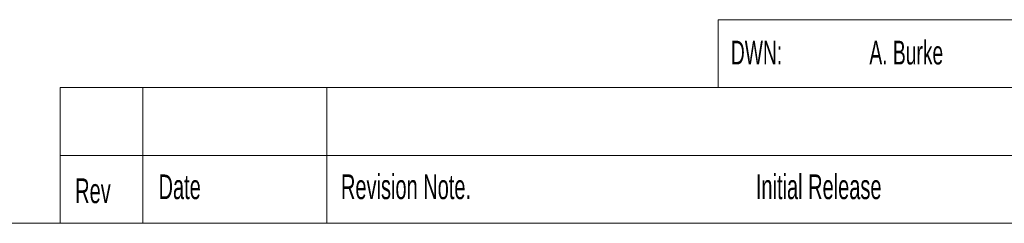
# Paper-space layout 'Sheet2' of a CAD drawing. Header units: millimetres. Extents: x 0 to 420, y 0 to 297.
# Tile 4 of 10: x 163 to 279, y 7 to 31. Entities that reach past the tile are written whole.
import ezdxf

# ---------------------------------------------------------------- set-up
doc = ezdxf.new("R2010")
doc.units = ezdxf.units.MM
doc.styles.add('SLDTEXTSTYLE0', font='TXT', dxfattribs={"width": 0.605})

psp = doc.layouts.new('Sheet2')

# ---------------------------------------------------------------- linework, layer by layer
at = {"color": 7, "linetype": 'Continuous', "lineweight": 18}
for p, q in [((245, 31), (245, 23)), ((245, 31), (305, 31)), ((167.56, 23), (167.56, 7)), ((167.56, 23), (245, 23)), ((177.28, 23), (177.28, 7)), ((198.93, 23), (198.93, 7)), ((245, 23), (413, 23)), ((167.56, 15), (245, 15)), ((245, 15), (365, 15)), ((7, 7), (413, 7))]:
    psp.add_line(p, q, dxfattribs=at)

# ---------------------------------------------------------------- texts
at = {"color": 7, "linetype": 'Continuous', "lineweight": 0, "attachment_point": 1, "style": 'SLDTEXTSTYLE0'}
for s, insert, char_height in [('DWN:', (246.5, 28.52), 2.8), ('A. Burke', (262.8, 28.52), 2.8), ('Date', (179.14, 12.76), 2.91), ('Revision Note.', (200.61, 12.76), 2.9104), ('Initial Release', (249.44, 12.76), 2.9104), ('Rev', (169.33, 12.29), 2.91)]:
    psp.add_mtext(s, dxfattribs=dict(at, insert=insert, char_height=char_height))

doc.saveas('drawing.dxf')
